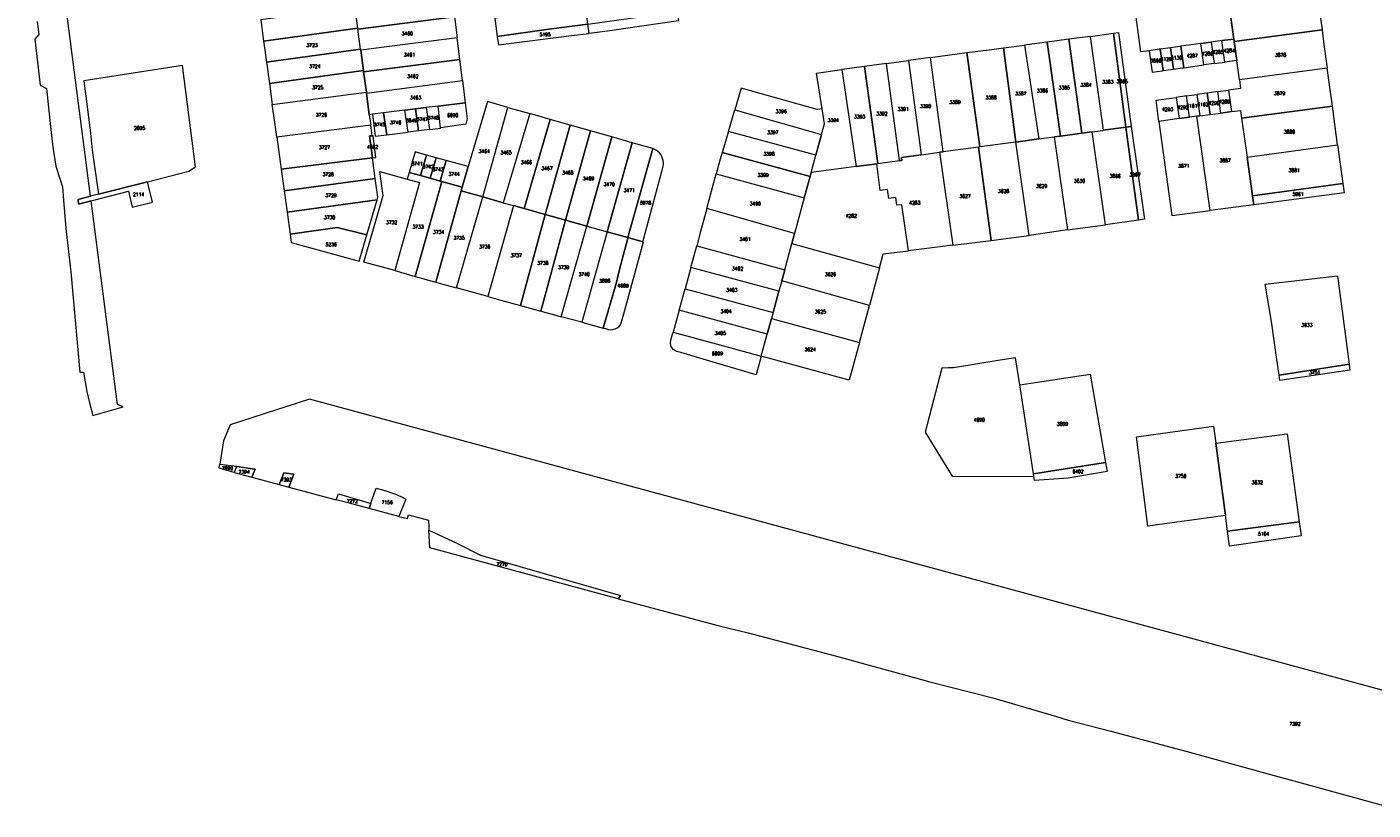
# Model space of a CAD drawing. Header units: metres. Extents: x 3 to 114181, y 112716 to 476231.
# Tile 1 of 90: x 112077 to 112454, y 473725 to 473945. Entities that reach past the tile are written whole.
import ezdxf
from ezdxf.enums import TextEntityAlignment as Align

# ---------------------------------------------------------------- set-up
doc = ezdxf.new("R2010")
doc.units = ezdxf.units.M
doc.header["$MEASUREMENT"] = 0
doc.layers.add('Kadasterperceelnummers', color=14, linetype='Continuous', lineweight=0)
doc.layers.add('Kadasterpercelen', color=14, linetype='Continuous', lineweight=13)
doc.styles.add('Style-STANDARD', font='STANDARD.shx')

msp = doc.modelspace()

# ---------------------------------------------------------------- linework, layer by layer
at = {"layer": 'Kadasterpercelen', "linetype": 'Continuous', "flags": 128}
for points in [[(112079.66, 473945.98), (112080.15, 473942.38), (112078.99, 473941.06), (112080.51, 473928.18), (112082.28, 473927.29), (112083.29, 473917.48), (112084.05, 473910.77), (112084.91, 473905.49), (112086.79, 473899.67), (112087.09, 473895.98), (112087.69, 473887.99), (112089.12, 473875.91), (112091.62, 473847.79), (112092.64, 473847.71), (112093.64, 473842.34), (112094.27, 473839.53), (112095.26, 473835.65), (112103.76, 473838.06), (112102.17, 473838.65), (112094.8, 473895.73), (112091.24, 473894.79), (112091.12, 473896.17), (112094.63, 473897.06), (112076.8, 474035.13)], [(112470.94, 473754.83), (112156.07, 473840.2), (112133.75, 473832.98), (112131.89, 473828.5), (112130.86, 473822.02), (112135.62, 473821.41), (112135.58, 473821.3), (112135.67, 473821.29), (112140.6, 473820.6), (112140.77, 473820.58), (112139.9, 473818.34), (112147.52, 473816.29), (112148.8, 473819.59), (112151.61, 473819.21), (112150.21, 473815.53), (112163.55, 473812.02), (112164.15, 473813.64), (112170.79, 473811.66), (112173.23, 473810.94), (112173.25, 473811.01), (112174.71, 473815.21), (112177.12, 473814.64), (112180.16, 473813.61), (112182.26, 473812.66), (112183.03, 473812.18), (112181.1, 473807.35), (112183.51, 473806.71), (112183.76, 473807.82), (112189.37, 473806.31), (112189.46, 473804.53), (112189.51, 473803.5), (112197.55, 473799.72), (112203.93, 473796.5), (112243.25, 473785.21), (112242.56, 473784.27), (112265.65, 473778.04), (112270.88, 473776.71), (112279.05, 473774.68), (112305.21, 473767.79), (112313.56, 473765.48), (112325.94, 473762.05), (112329.93, 473761.02), (112347.59, 473756.48), (112365.44, 473751.24), (112368.75, 473750.27), (112380.73, 473747.18), (112402.09, 473741.43), (112425.46, 473735.05), (112434.09, 473732.69), (112461.93, 473725.04)]]:
    msp.add_lwpolyline(points, dxfattribs=at)
for points in [[(112386.41, 473957.72), (112380.68, 474001.2), (112385.66, 474001.86), (112406.43, 474004.65), (112406.47, 474004.65), (112406.72, 474004.69), (112408.16, 473993.86), (112409.57, 473983.28), (112410.74, 473974.43), (112411.01, 473972.46), (112412.42, 473961.81), (112413.85, 473951.1), (112414.28, 473947.83), (112415.18, 473941.12), (112411.84, 473940.66), (112408.88, 473940.25), (112405.91, 473939.84), (112400.35, 473939.07), (112400.01, 473939.02), (112397.43, 473938.67), (112394.5, 473938.26), (112394.24, 473938.23), (112391.42, 473937.84), (112389.14, 473937.52)], [(112438.5, 473954.14), (112439.92, 473943.68), (112415.27, 473940.42), (112415.18, 473941.12), (112414.28, 473947.83), (112413.85, 473951.1)], [(112196.64, 473947.35), (112169.62, 473943.9), (112169.58, 473944.19), (112168.85, 473949.7), (112195.9, 473953.22)], [(112208.01, 473946.92), (112208.68, 473941.86), (112223.17, 473943.85), (112234.09, 473945.31), (112233.39, 473950.3)], [(112142.36, 473946.47), (112143.17, 473940.54), (112169.58, 473944.19), (112168.85, 473949.7), (112168.79, 473950.14)], [(112196.64, 473947.35), (112197.39, 473941.44), (112170.4, 473937.99), (112170.37, 473938.25), (112169.62, 473943.9)], [(112234.45, 473942.67), (112234.09, 473945.31), (112246.1, 473946.93), (112259.11, 473948.77), (112259.45, 473946.21), (112239.54, 473943.29)], [(112143.17, 473940.54), (112143.51, 473938.06), (112143.98, 473934.59), (112170.37, 473938.25), (112169.62, 473943.9), (112169.58, 473944.19)], [(112208.68, 473941.86), (112209, 473939.45), (112229.49, 473942.06), (112234.45, 473942.67), (112234.09, 473945.31), (112223.17, 473943.85)], [(112381.49, 473942.73), (112384.89, 473916.37), (112378.66, 473915.53), (112374.98, 473941.86)], [(112381.49, 473942.73), (112382.85, 473942.91), (112386.41, 473916.57), (112384.89, 473916.37)], [(112416.74, 473929.66), (112416.02, 473935.1), (112415.27, 473940.42), (112439.92, 473943.68), (112440.47, 473939.61), (112441.38, 473932.91)], [(112197.39, 473941.44), (112170.4, 473937.99), (112171.15, 473932.3), (112171.2, 473931.95), (112198.15, 473935.39)], [(112350.58, 473938.61), (112356.53, 473939.4), (112360.49, 473913.1), (112354.08, 473912.24)], [(112362.89, 473940.25), (112359.98, 473939.86), (112356.53, 473939.4), (112360.49, 473913.1), (112364.79, 473913.68), (112366.62, 473913.92)], [(112368.92, 473941.05), (112362.89, 473940.25), (112366.62, 473913.92), (112372.54, 473914.71)], [(112374.98, 473941.86), (112368.92, 473941.05), (112372.54, 473914.71), (112375.47, 473915.11), (112378.45, 473915.51), (112378.66, 473915.53)], [(112400.84, 473933.03), (112401.2, 473933.08), (112400.35, 473939.07), (112400.01, 473939.02), (112397.43, 473938.67), (112398.27, 473932.68)], [(112406.74, 473933.84), (112405.91, 473939.84), (112400.35, 473939.07), (112401.2, 473933.08)], [(112406.74, 473933.84), (112405.91, 473939.84), (112408.88, 473940.25), (112409.71, 473934.24)], [(112412.67, 473934.65), (112411.84, 473940.66), (112408.88, 473940.25), (112409.71, 473934.24)], [(112416.02, 473935.1), (112412.67, 473934.65), (112411.84, 473940.66), (112415.18, 473941.12), (112415.27, 473940.42)], [(112143.98, 473934.59), (112144.79, 473928.66), (112171.15, 473932.3), (112170.4, 473937.99), (112170.37, 473938.25)], [(112198.15, 473935.39), (112171.2, 473931.95), (112171.97, 473926.18), (112172, 473925.94), (112198.9, 473929.45)], [(112330.12, 473935.93), (112323.96, 473935.09), (112327.54, 473908.69), (112332.68, 473909.38), (112333.69, 473909.51)], [(112340.29, 473937.32), (112344.02, 473910.9), (112343.58, 473910.84), (112333.69, 473909.51), (112330.12, 473935.93)], [(112350.58, 473938.61), (112354.08, 473912.24), (112344.02, 473910.9), (112340.29, 473937.32), (112347.32, 473938.17)], [(112395.06, 473932.24), (112395.35, 473932.28), (112394.5, 473938.26), (112394.24, 473938.23), (112391.42, 473937.84), (112392.27, 473931.86)], [(112398.27, 473932.68), (112397.43, 473938.67), (112394.5, 473938.26), (112395.35, 473932.28)], [(112122.2, 473904.08), (112124.05, 473905.29), (112120.43, 473933.66), (112092.75, 473929.43), (112094.54, 473915.56), (112095.13, 473909.94), (112096.88, 473897.63), (112110.56, 473901.12)], [(112144.79, 473928.66), (112145.59, 473922.81), (112171.97, 473926.18), (112171.2, 473931.95), (112171.15, 473932.3)], [(112299.74, 473921.54), (112298.18, 473931.57), (112305.3, 473932.54), (112309.27, 473905.37), (112296.66, 473903.67), (112297.99, 473908.59), (112299.55, 473914.34), (112300.38, 473917.38)], [(112311.65, 473933.41), (112305.3, 473932.54), (112309.27, 473905.37), (112315.07, 473906.15), (112315.35, 473906.19)], [(112317.81, 473934.25), (112311.65, 473933.41), (112315.35, 473906.19), (112321.49, 473907.03)], [(112323.96, 473935.09), (112327.54, 473908.69), (112322, 473907.95), (112322.1, 473907.11), (112321.49, 473907.03), (112317.81, 473934.25)], [(112441.38, 473932.91), (112416.74, 473929.66), (112417.06, 473927.25), (112413.7, 473926.79), (112414.53, 473920.78), (112417.05, 473921.13), (112417.36, 473918.91), (112442.82, 473922.28)], [(112199.68, 473923.26), (112192.06, 473922.31), (112188.73, 473921.89), (112185.71, 473921.52), (112182.76, 473921.15), (112176.81, 473920.41), (112173.66, 473920.02), (112172.79, 473919.91), (112172, 473925.94), (112198.9, 473929.45)], [(112145.59, 473922.81), (112171.97, 473926.18), (112172, 473925.94), (112172.79, 473919.91), (112173.19, 473916.94), (112146.85, 473913.57), (112146.28, 473917.79)], [(112277.05, 473927.37), (112275.27, 473921.31), (112299.55, 473914.34), (112300.38, 473917.38), (112299.74, 473921.54), (112298.39, 473921.41)], [(112399.07, 473924.77), (112399.91, 473918.8), (112394.18, 473918.03), (112393.38, 473923.99)], [(112399.07, 473924.77), (112399.91, 473918.8), (112402.79, 473919.19), (112401.96, 473925.17)], [(112404.86, 473925.57), (112405.68, 473919.58), (112404.82, 473919.47), (112402.79, 473919.19), (112401.96, 473925.17)], [(112407.76, 473925.97), (112404.86, 473925.57), (112405.68, 473919.58), (112408.59, 473919.98)], [(112410.7, 473926.37), (112407.76, 473925.97), (112408.59, 473919.98), (112411.52, 473920.38)], [(112410.7, 473926.37), (112413.7, 473926.79), (112414.53, 473920.78), (112411.52, 473920.38)], [(112173.66, 473920.02), (112174.46, 473913.9), (112177.72, 473914.3), (112176.81, 473920.41)], [(112183.67, 473915.03), (112182.76, 473921.15), (112176.81, 473920.41), (112177.72, 473914.3)], [(112186.62, 473915.39), (112183.67, 473915.03), (112182.76, 473921.15), (112185.71, 473921.52)], [(112189.64, 473915.76), (112186.62, 473915.39), (112185.71, 473921.52), (112188.73, 473921.89)], [(112189.64, 473915.76), (112192.81, 473916.15), (112192.79, 473916.27), (112192.06, 473922.31), (112188.73, 473921.89)], [(112199.68, 473923.26), (112200.2, 473918.74), (112199.9, 473917.22), (112192.79, 473916.27), (112192.06, 473922.31)], [(112205.92, 473923.58), (112200.55, 473905.35), (112198.85, 473899.58), (112198.55, 473898.54), (112204.6, 473896.85), (112211.63, 473921.96)], [(112217.82, 473920.2), (112210.34, 473895.25), (112204.6, 473896.85), (112211.63, 473921.96)], [(112223.48, 473918.6), (112217.82, 473920.2), (112210.34, 473895.25), (112213.19, 473894.45), (112216.22, 473893.61)], [(112275.27, 473921.31), (112299.55, 473914.34), (112297.99, 473908.59), (112273.5, 473915.24)], [(112420.76, 473894.67), (112408.59, 473893.08), (112404.82, 473919.47), (112405.68, 473919.58), (112408.59, 473919.98), (112411.52, 473920.38), (112414.53, 473920.78), (112417.05, 473921.13), (112417.36, 473918.91), (112418.9, 473907.98), (112420.41, 473897.2)], [(112444.29, 473911.47), (112442.82, 473922.28), (112417.36, 473918.91), (112418.9, 473907.98)], [(112173.58, 473913.98), (112173.19, 473916.94), (112146.85, 473913.57), (112148.08, 473904.62), (112173.7, 473907.83), (112172.87, 473913.95)], [(112229.12, 473917), (112223.48, 473918.6), (112216.22, 473893.61), (112222.1, 473891.96)], [(112234.86, 473915.37), (112229.12, 473917), (112222.1, 473891.96), (112227.85, 473890.35)], [(112388.47, 473890.38), (112379.18, 473889.08), (112375.47, 473915.11), (112378.45, 473915.51), (112378.66, 473915.53), (112384.89, 473916.37)], [(112390.13, 473890.61), (112388.47, 473890.38), (112384.89, 473916.37), (112386.41, 473916.57)], [(112408.59, 473893.08), (112404.82, 473919.47), (112402.79, 473919.19), (112399.91, 473918.8), (112394.18, 473918.03), (112395.78, 473906.47), (112397.77, 473891.67)], [(112173.58, 473913.98), (112172.87, 473913.95), (112173.7, 473907.83), (112174.66, 473907.95), (112173.87, 473914)], [(112240.76, 473913.69), (112234.86, 473915.37), (112227.85, 473890.35), (112233.75, 473888.7)], [(112246.48, 473912.07), (112240.76, 473913.69), (112233.75, 473888.7), (112239.48, 473887.1)], [(112273.5, 473915.24), (112271.76, 473909.3), (112296.38, 473902.62), (112296.66, 473903.67), (112297.99, 473908.59)], [(112368.59, 473887.6), (112357.82, 473886.09), (112354.08, 473912.24), (112360.49, 473913.1), (112364.79, 473913.68)], [(112379.18, 473889.08), (112375.47, 473915.11), (112372.54, 473914.71), (112366.62, 473913.92), (112364.79, 473913.68), (112368.59, 473887.6)], [(112188.84, 473908.6), (112185.69, 473909.5), (112183.96, 473903.75), (112187.15, 473902.85)], [(112252.29, 473910.42), (112246.48, 473912.07), (112239.48, 473887.1), (112245.32, 473885.47), (112249.49, 473900.4)], [(112253.25, 473910), (112252.29, 473910.42), (112249.49, 473900.4), (112245.32, 473885.47), (112249.48, 473884.3), (112252.31, 473894.69), (112254.93, 473904.35), (112255.24, 473905.85), (112255.24, 473906.45), (112255.17, 473907.05), (112255.01, 473907.63), (112254.79, 473908.19), (112254.5, 473908.71), (112254.14, 473909.2), (112253.72, 473909.63)], [(112271.76, 473909.3), (112271.02, 473906.77), (112270.08, 473903.34), (112294.76, 473896.65), (112296.38, 473902.62)], [(112336.45, 473883.35), (112323.98, 473881.79), (112322.09, 473894.66), (112320.7, 473894.52), (112320.47, 473896.72), (112318.45, 473896.43), (112318.07, 473898.92), (112316.04, 473898.67), (112315.07, 473906.15), (112315.35, 473906.19), (112321.49, 473907.03), (112322.1, 473907.11), (112322, 473907.95), (112327.54, 473908.69), (112332.68, 473909.38)], [(112347.14, 473884.7), (112343.58, 473910.84), (112333.69, 473909.51), (112332.68, 473909.38), (112336.45, 473883.35)], [(112357.82, 473886.09), (112354.08, 473912.24), (112344.02, 473910.9), (112343.58, 473910.84), (112347.14, 473884.7), (112354.17, 473885.58)], [(112445.77, 473900.61), (112420.41, 473897.2), (112418.9, 473907.98), (112444.29, 473911.47)], [(112148.08, 473904.62), (112148.91, 473898.55), (112174.48, 473902.04), (112173.7, 473907.83)], [(112191.53, 473907.84), (112188.84, 473908.6), (112187.15, 473902.85), (112189.85, 473902.1)], [(112194.36, 473907.04), (112191.53, 473907.84), (112189.85, 473902.1), (112192.68, 473901.31)], [(112200.55, 473905.35), (112194.36, 473907.04), (112192.68, 473901.31), (112193.12, 473901.18), (112198.85, 473899.58)], [(112315.85, 473876.97), (112316.91, 473880.9), (112323.98, 473881.79), (112322.09, 473894.66), (112320.7, 473894.52), (112320.47, 473896.72), (112318.45, 473896.43), (112318.07, 473898.92), (112316.04, 473898.67), (112315.07, 473906.15), (112309.27, 473905.37), (112296.66, 473903.67), (112296.38, 473902.62), (112294.76, 473896.65), (112292.02, 473886.59), (112291.28, 473883.84)], [(112148.91, 473898.55), (112149.72, 473892.6), (112174.97, 473896.05), (112175.18, 473896.78), (112174.48, 473902.04)], [(112183.39, 473901.84), (112186.9, 473900.87), (112179.91, 473876.2), (112171.3, 473878.6), (112176.64, 473897.24), (112175.76, 473903.96)], [(112179.91, 473876.2), (112185.7, 473874.58), (112193.12, 473901.18), (112192.68, 473901.31), (112189.85, 473902.1), (112187.15, 473902.85), (112183.96, 473903.75), (112183.39, 473901.84), (112186.9, 473900.87)], [(112185.7, 473874.58), (112191.47, 473872.97), (112198.55, 473898.54), (112198.85, 473899.58), (112193.12, 473901.18)], [(112267.45, 473893.64), (112270.08, 473903.34), (112294.76, 473896.65), (112292.02, 473886.59)], [(112094.63, 473897.06), (112091.12, 473896.17), (112091.24, 473894.79), (112094.8, 473895.73), (112105.27, 473898.48), (112106.3, 473894.03), (112112.02, 473895.38), (112110.56, 473901.12), (112096.88, 473897.63)], [(112197.25, 473871.37), (112204.6, 473896.85), (112198.55, 473898.54), (112191.47, 473872.97), (112194.02, 473872.26)], [(112420.76, 473894.67), (112420.41, 473897.2), (112445.77, 473900.61), (112446.12, 473898.03)], [(112149.72, 473892.6), (112150.57, 473886.42), (112163.77, 473888.26), (112172.11, 473886.21), (112174.97, 473896.05)], [(112206.04, 473868.95), (112197.25, 473871.37), (112204.6, 473896.85), (112210.34, 473895.25), (112213.19, 473894.45)], [(112215.15, 473866.45), (112222.1, 473891.96), (112216.22, 473893.61), (112213.19, 473894.45), (112206.04, 473868.95), (112209.27, 473868.06)], [(112267.45, 473893.64), (112265.69, 473887.19), (112264.59, 473883.12), (112289.26, 473876.42), (112291.28, 473883.84), (112292.02, 473886.59)], [(112220.93, 473864.86), (112227.85, 473890.35), (112222.1, 473891.96), (112215.15, 473866.45)], [(112226.63, 473863.3), (112233.75, 473888.7), (112227.85, 473890.35), (112220.93, 473864.86), (112224.06, 473864)], [(112150.57, 473886.42), (112150.88, 473884.12), (112169.97, 473878.82), (112172.11, 473886.21), (112163.77, 473888.26)], [(112232.38, 473861.74), (112226.63, 473863.3), (112233.75, 473888.7), (112239.48, 473887.1)], [(112232.38, 473861.74), (112238.34, 473860.13), (112241.98, 473872.6), (112242.96, 473876.55), (112244.14, 473881.14), (112245.05, 473884.52), (112245.32, 473885.47), (112239.48, 473887.1)], [(112249.65, 473884.26), (112249.48, 473884.3), (112245.32, 473885.47), (112245.05, 473884.52), (112244.14, 473881.14), (112242.96, 473876.55), (112241.98, 473872.6), (112238.34, 473860.13), (112238.99, 473859.95), (112239.9, 473859.7), (112240.45, 473859.64), (112241.1, 473859.71), (112241.69, 473859.9), (112242.29, 473860.19), (112242.83, 473860.51), (112243.3, 473861.18), (112243.55, 473861.83), (112244.18, 473864.14)], [(112264.59, 473883.12), (112289.26, 473876.42), (112288.43, 473873.36), (112287.64, 473870.43), (112262.96, 473877.13)], [(112315.85, 473876.97), (112313.03, 473866.48), (112288.43, 473873.36), (112289.26, 473876.42), (112291.28, 473883.84)], [(112262.96, 473877.13), (112261.33, 473871.14), (112286.01, 473864.44), (112287.64, 473870.43)], [(112447.52, 473849.98), (112427.87, 473846.91), (112427.18, 473851.98), (112425.75, 473861.96), (112423.99, 473872.45), (112444.22, 473874.73)], [(112261.33, 473871.14), (112286.01, 473864.44), (112285.56, 473862.78), (112284.39, 473858.45), (112259.71, 473865.16)], [(112313.03, 473866.48), (112288.43, 473873.36), (112287.64, 473870.43), (112286.01, 473864.44), (112285.56, 473862.78), (112310.23, 473856.08)], [(112259.71, 473865.16), (112258.02, 473858.97), (112272.12, 473855.15), (112282.7, 473852.23), (112284.39, 473858.45)], [(112307.37, 473845.47), (112294, 473849.12), (112282.7, 473852.23), (112284.39, 473858.45), (112285.56, 473862.78), (112310.23, 473856.08)], [(112282.7, 473852.23), (112281.29, 473847.03), (112268.23, 473850.85), (112260.16, 473853.23), (112258.9, 473853.59), (112258.03, 473854.08), (112257.47, 473854.94), (112257.25, 473855.82), (112257.37, 473856.86), (112258.02, 473858.97), (112272.12, 473855.15)], [(112359.09, 473818.55), (112358.99, 473819.22), (112355.16, 473844.18), (112354, 473851.75), (112349.72, 473851.12), (112336.58, 473848.95), (112335.11, 473849), (112333.35, 473848.89), (112328.63, 473830.97), (112336.22, 473818.65)], [(112427.87, 473846.91), (112447.52, 473849.98), (112447.74, 473848.36), (112428.08, 473845.41)], [(112379.21, 473822.46), (112358.99, 473819.22), (112355.16, 473844.18), (112374.94, 473847.15)], [(112412.84, 473807.61), (112391.09, 473804.64), (112387.91, 473829.66), (112409.52, 473832.61), (112410.15, 473827.84)], [(112412.84, 473807.61), (112410.15, 473827.84), (112430.14, 473830.5), (112433.53, 473805.85), (112413.43, 473803.2)], [(112130.81, 473821.7), (112130.86, 473822.02), (112135.62, 473821.41), (112135.58, 473821.3), (112134.94, 473819.67), (112130.67, 473820.81)], [(112359.26, 473817.41), (112359.09, 473818.55), (112358.99, 473819.22), (112379.21, 473822.46), (112379.65, 473819.91), (112368.77, 473818.04)], [(112135.58, 473821.3), (112134.94, 473819.67), (112139.9, 473818.34), (112140.77, 473820.58), (112140.6, 473820.6), (112135.67, 473821.29)], [(112148.8, 473819.59), (112147.52, 473816.29), (112150.21, 473815.53), (112151.61, 473819.21)], [(112173.23, 473810.94), (112173.25, 473811.01), (112174.71, 473815.21), (112177.12, 473814.64), (112180.16, 473813.61), (112182.26, 473812.66), (112183.03, 473812.18), (112181.1, 473807.35), (112172.75, 473809.57)], [(112173.23, 473810.94), (112172.75, 473809.57), (112166.83, 473811.14), (112163.55, 473812.02), (112164.15, 473813.64), (112170.79, 473811.66)], [(112242.56, 473784.27), (112189.77, 473798.53), (112189.51, 473803.5), (112197.55, 473799.72), (112203.93, 473796.5), (112243.25, 473785.21)], [(112433.53, 473805.85), (112434.07, 473801.93), (112413.98, 473799.03), (112413.43, 473803.2)]]:
    msp.add_lwpolyline(points, close=True, dxfattribs=at)

# ---------------------------------------------------------------- texts
at = {"layer": 'Kadasterperceelnummers', "linetype": 'Continuous', "lineweight": 0, "style": 'Style-STANDARD'}
for s, p in [('3460', (112183.45, 473942.67)), ('5195', (112222.08, 473942.38)), ('3723', (112156.73, 473939.39)), ('3461', (112184.05, 473936.7)), ('3868', (112393.33, 473935.06)), ('6129', (112396.18, 473935.47)), ('6130', (112399.08, 473935.87)), ('4287', (112403.51, 473936.46)), ('4286', (112407.78, 473937.04)), ('4285', (112410.74, 473937.45)), ('4284', (112413.9, 473937.88)), ('3878', (112428.29, 473936.67)), ('3724', (112157.52, 473933.45)), ('3725', (112158.32, 473927.55)), ('3462', (112185, 473930.67)), ('3385', (112367.65, 473927.48)), ('3384', (112373.73, 473928.29)), ('3383', (112379.87, 473929.11)), ('3865', (112383.89, 473929.23)), ('3463', (112185.77, 473924.68)), ('3389', (112337.01, 473923.42)), ('3388', (112347.13, 473924.74)), ('3387', (112355.47, 473925.85)), ('3386', (112361.52, 473926.66)), ('4289', (112412.58, 473923.58)), ('3879', (112428.03, 473925.91)), ('3726', (112159.35, 473919.88)), ('6090', (112196.18, 473919.76)), ('3396', (112288.28, 473920.86)), ('3392', (112316.51, 473920.22)), ('3391', (112322.45, 473921.48)), ('3390', (112328.76, 473922.31)), ('4293', (112396.62, 473921.4)), ('4292', (112400.9, 473921.98)), ('6161', (112403.43, 473922.38)), ('6162', (112406.5, 473922.78)), ('4290', (112409.61, 473923.17)), ('2895', (112108.37, 473916.19)), ('3745', (112175.64, 473917.16)), ('3746', (112180.19, 473917.72)), ('3849', (112184.64, 473918.27)), ('3747', (112187.63, 473918.64)), ('3748', (112190.72, 473919.02)), ('3394', (112302.9, 473918.37)), ('3393', (112310.26, 473919.37)), ('3397', (112285.94, 473914.95)), ('3880', (112430.8, 473915.13)), ('3727', (112160.22, 473910.78)), ('4662', (112173.71, 473910.91)), ('3464', (112205.03, 473909.69)), ('3465', (112211.15, 473909.3)), ('3398', (112284.87, 473908.93)), ('3741', (112186.18, 473906.18)), ('3742', (112189.3, 473905.35)), ('3743', (112192.06, 473904.57)), ('3466', (112216.85, 473906.58)), ('3467', (112222.61, 473904.88)), ('3871', (112401.17, 473905.57)), ('3887', (112412.74, 473907.09)), ('3728', (112161.25, 473903.19)), ('3744', (112196.56, 473903.31)), ('3468', (112228.43, 473903.66)), ('3469', (112234.25, 473902.02)), ('3399', (112283.19, 473902.98)), ('3630', (112371.91, 473901.36)), ('3866', (112381.91, 473902.72)), ('3867', (112387.46, 473903.11)), ('3881', (112432.12, 473904.33)), ('2114', (112108.1, 473897.57)), ('3729', (112162.05, 473897.32)), ('3470', (112240.07, 473900.38)), ('3471', (112245.67, 473898.74)), ('3627', (112339.85, 473897.07)), ('3628', (112350.64, 473898.47)), ('3629', (112361.28, 473899.9)), ('5961', (112433.2, 473897.64)), ('5978', (112250.25, 473895.22)), ('3400', (112281.01, 473894.97)), ('4283', (112325.73, 473895.23)), ('3730', (112161.67, 473891.13)), ('3732', (112179.04, 473889.73)), ('4282', (112307.93, 473891.56)), ('3733', (112186.46, 473888.51)), ('3734', (112192.22, 473887.02)), ('5236', (112162.11, 473883.54)), ('3735', (112197.97, 473885.39)), ('3736', (112205.16, 473882.93)), ('3401', (112278.14, 473885.03)), ('3737', (112214.01, 473880.47)), ('3738', (112221.44, 473878.36)), ('3739', (112227.28, 473877.14)), ('3740', (112233.01, 473875.2)), ('3402', (112276.06, 473876.78)), ('3626', (112302.09, 473875.16)), ('3898', (112238.8, 473873.35)), ('4689', (112243.95, 473872.01)), ('3403', (112274.44, 473870.79)), ('3404', (112272.82, 473864.8)), ('3625', (112299.26, 473864.72)), ('3633', (112435.68, 473860.96)), ('3405', (112271.22, 473858.69)), ('6009', (112270.39, 473853)), ('3624', (112296.4, 473854.12)), ('3751', (112437.86, 473847.69)), ('4690', (112343.82, 473834.39)), ('3899', (112367.14, 473833.26)), ('7090', (112133.01, 473820.84)), ('7394', (112137.69, 473819.82)), ('7393', (112149.52, 473817.6)), ('6402', (112371.51, 473819.93)), ('3750', (112400.33, 473818.63)), ('3632', (112421.77, 473816.85)), ('7272', (112168.01, 473811.6)), ('7156', (112177.81, 473811.28)), ('5104', (112423.56, 473802.44)), ('7270', (112209.97, 473793.89)), ('7392', (112432.32, 473749.21))]:
    msp.add_text(s, height=1, dxfattribs=at).set_placement(p, align=Align.MIDDLE_CENTER)

doc.saveas('drawing.dxf')
